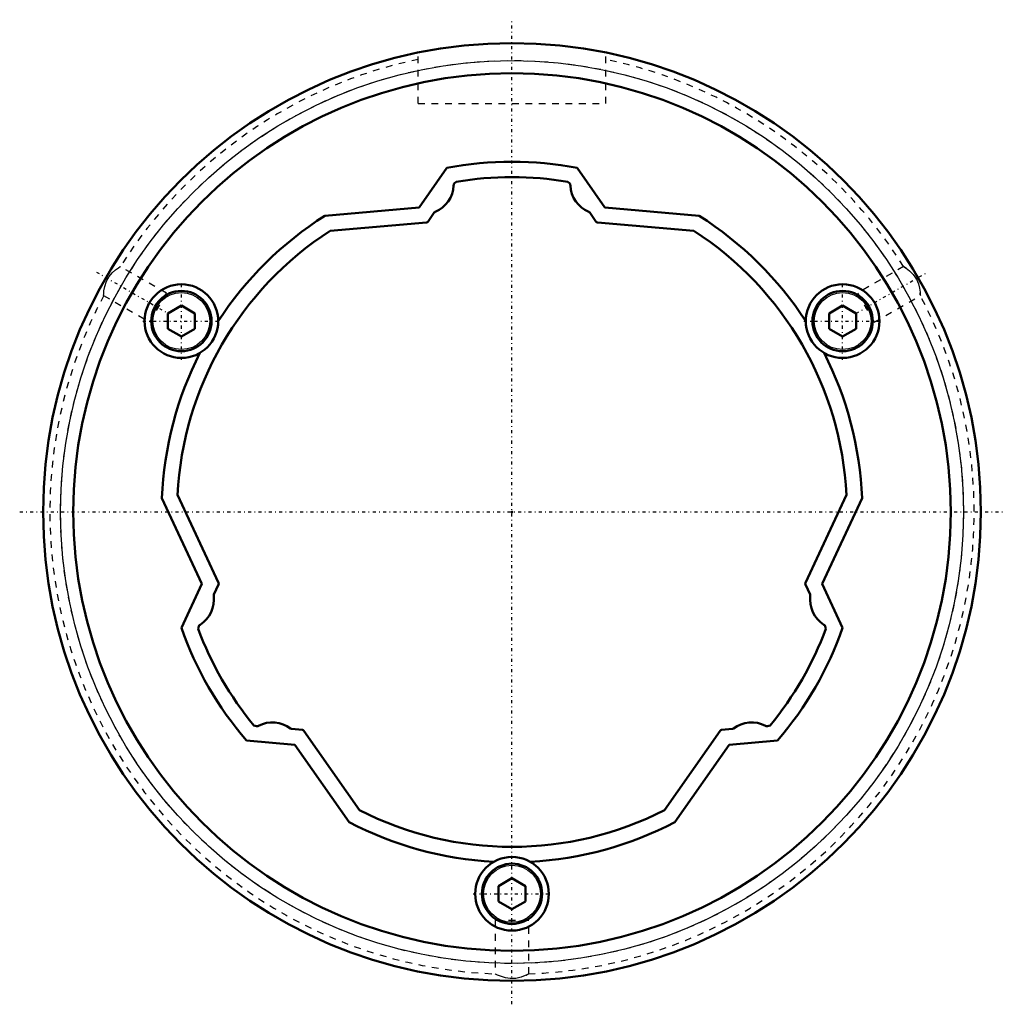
# Model space of a CAD drawing. Header units: millimetres. Extents: x -73 to 74, y -74 to 73.
import ezdxf

# ---------------------------------------------------------------- set-up
doc = ezdxf.new("R2010")
doc.units = ezdxf.units.MM
doc.linetypes.add('Center', pattern=[1.5, 0.45, -0.5, 0.05, -0.5])
doc.linetypes.add('Dashed', pattern=[2, 1, -1])
for name, color, linetype, lineweight in [('2d ConnectionPoints', 7, 'Continuous', 50), ('AM_0', 7, 'Continuous', 50), ('AM_4', 3, 'Continuous', 25), ('AM_7', 7, 'Center', 25), ('AM_9', 6, 'Dashed', 25)]:
    doc.layers.add(name, color=color, linetype=linetype, lineweight=lineweight)

# ---------------------------------------------------------------- blocks, each defined once
blk = doc.blocks.new('1_100X_cylinder_0_in_SLS1001160_00__2')
at = {"layer": 'AM_0'}
for p, q in [((-9.72, 51.39), (-13.88, 45.45)), ((13.88, 45.45), (9.72, 51.39)), ((-13.88, 45.45), (-27.93, 44.22)), ((27.93, 44.22), (13.88, 45.45)), ((-49.36, 30.81), (-51.36, 29.65)), ((-51.36, 29.65), (-51.36, 27.35)), ((-47.36, 29.65), (-49.36, 30.81)), ((-47.36, 27.35), (-47.36, 29.65)), ((49.36, 30.81), (47.36, 29.65)), ((47.36, 29.65), (47.36, 27.35)), ((51.36, 29.65), (49.36, 30.81)), ((51.36, 27.35), (51.36, 29.65)), ((-51.36, 27.35), (-49.36, 26.19)), ((-49.36, 26.19), (-47.36, 27.35)), ((47.36, 27.35), (49.36, 26.19)), ((49.36, 26.19), (51.36, 27.35)), ((-52.26, 2.08), (-46.3, -10.7)), ((46.3, -10.7), (52.26, 2.08)), ((-46.3, -10.7), (-49.36, -17.28)), ((49.36, -17.28), (46.3, -10.7)), ((-39.64, -34.11), (-32.42, -34.74)), ((-32.42, -34.74), (-24.33, -46.3)), ((24.33, -46.3), (32.42, -34.74)), ((32.42, -34.74), (39.64, -34.11)), ((0, -54.69), (-2, -55.85)), ((-2, -55.85), (-2, -58.15)), ((2, -55.85), (0, -54.69)), ((2, -58.15), (2, -55.85)), ((-2, -58.15), (0, -59.31)), ((0, -59.31), (2, -58.15))]:
    blk.add_line(p, q, dxfattribs=at)
for centre, radius in [((0, 0), 70), ((0, 0), 65.5), ((-49.36, 28.5), 5.5), ((49.36, 28.5), 5.5), ((-49.36, 28.5), 4.5), ((49.36, 28.5), 4.5), ((0, -57), 5.5), ((0, -57), 4.5)]:
    blk.add_circle(centre, radius, dxfattribs=at)
for start, end in [(79.2907, 100.7093), (122.2767, 147.0021), (32.9979, 57.7233), (152.9979, 177.7233), (2.2767, 27.0021), (199.2907, 220.7093), (319.2907, 340.7093), (242.2767, 267.002), (272.998, 297.7233)]:
    blk.add_arc((0, 0), 52.3, start, end, dxfattribs=at)
at = {"layer": 'AM_4'}
for centre, radius in [((0, 0), 67.4), ((-49.36, 28.5), 4.25), ((49.36, 28.5), 4.25), ((0, -57), 4.25)]:
    blk.add_circle(centre, radius, dxfattribs=at)
at = {"layer": 'AM_7'}
for p, q in [((0, -73.5), (0, 73.5)), ((-62.04, 35.82), (-51.41, 29.68)), ((51.41, 29.68), (62.04, 35.82)), ((-49.36, 22.72), (-49.36, 34.27)), ((49.36, 22.72), (49.36, 34.27)), ((-55.14, 28.5), (-43.59, 28.5)), ((43.59, 28.5), (55.14, 28.5)), ((-73.5, 0), (73.5, 0)), ((-5.78, -57), (5.77, -57))]:
    blk.add_line(p, q, dxfattribs=at)
at = {"layer": 'AM_9'}
for p, q in [((-14, 61), (-14, 68.59)), ((14, 61), (14, 68.59)), ((-14, 61), (14, 61)), ((-51.58, 32.67), (-58.48, 36.65)), ((58.47, 36.64), (51.58, 32.67)), ((-54.08, 28.33), (-51.58, 32.67)), ((51.58, 32.67), (54.08, 28.33)), ((60.95, 32.65), (60.95, 32.7)), ((-60.98, 32.32), (-54.08, 28.33)), ((54.08, 28.33), (60.98, 32.32)), ((2.5, -61), (-2.5, -61)), ((-2.5, -61), (-2.5, -68.97)), ((2.5, -68.97), (2.5, -61)), ((2.11, -69.15), (2.28, -69.07)), ((2.06, -69.18), (2.11, -69.15))]:
    blk.add_line(p, q, dxfattribs=at)
for points in [[(-60.97, 32.31), (-60.97, 32.33), (-60.96, 32.55), (-60.92, 33), (-60.8, 33.67), (-60.52, 34.48), (-60.12, 35.17), (-59.68, 35.7), (-59.19, 36.13), (-58.73, 36.47), (-58.49, 36.63), (-58.47, 36.64)], [(58.91, 36.35), (58.61, 36.55), (58.47, 36.64), (58.47, 36.64)], [(58.47, 36.64), (58.58, 36.57), (58.87, 36.38), (59.34, 36.01), (59.91, 35.44), (60.39, 34.75), (60.67, 34.08), (60.85, 33.44), (60.93, 32.83), (60.96, 32.41), (60.97, 32.31)], [(60.96, 32.4), (60.96, 32.5), (60.95, 32.65)], [(2.5, -68.95), (2.49, -68.96), (2.34, -69.04), (1.97, -69.21), (1.37, -69.44), (0.56, -69.63), (-0.26, -69.66), (-0.96, -69.56), (-1.59, -69.37), (-2.14, -69.14), (-2.45, -68.98), (-2.5, -68.95)]]:
    blk.add_lwpolyline(points, dxfattribs=at)
blk.add_circle((0, 0), 67.4, dxfattribs=at)
for start, end in [(101.7035, 147.9486), (32.0761, 78.2971), (152.0539, 267.9498), (272.0594, 27.9423)]:
    blk.add_arc((0, 0), 69, start, end, dxfattribs=at)
blk = doc.blocks.new('2_100_X160__0_in_SLS1001160_00__2')
at = {"layer": 'AM_0'}
for p, q in [((-8.7, 48.84), (-8.71, 48.74)), ((-8.34, 49.3), (-8.62, 49.02)), ((8.62, 49.02), (8.34, 49.3)), ((8.71, 48.74), (8.7, 48.84)), ((-11.6, 44.7), (-12.53, 43.36)), ((12.53, 43.36), (11.6, 44.7)), ((-12.75, 43.24), (-27.17, 41.98)), ((27.17, 41.98), (12.75, 43.24)), ((-49.94, 2.54), (-43.82, -10.58)), ((43.82, -10.58), (49.94, 2.54)), ((-43.82, -10.83), (-44.51, -12.31)), ((44.51, -12.31), (43.82, -10.83)), ((-46.76, -17.05), (-46.86, -17.43)), ((-46.57, -16.83), (-46.65, -16.88)), ((46.65, -16.88), (46.57, -16.83)), ((46.86, -17.43), (46.76, -17.05)), ((-38.52, -31.87), (-38.15, -31.97)), ((-37.94, -31.96), (-37.86, -31.92)), ((37.86, -31.92), (37.94, -31.96)), ((38.15, -31.97), (38.52, -31.87)), ((-32.91, -32.39), (-31.29, -32.53)), ((-31.07, -32.66), (-22.77, -44.51)), ((22.77, -44.51), (31.07, -32.66)), ((31.29, -32.53), (32.91, -32.39))]:
    blk.add_line(p, q, dxfattribs=at)
for centre, radius, start, end in [((0, 0), 50, 80.3982, 99.6017), ((-13.21, 48.95), 4.5, 292.7469, 357.3325), ((-8.4, 48.81), 0.3, 134.9941, 174.9934), ((8.4, 48.81), 0.3, 5.0065, 45.0058), ((13.21, 48.95), 4.5, 182.6674, 247.2531), ((-11.35, 44.53), 0.3, 112.7334, 144.9988), ((11.35, 44.53), 0.3, 35.0012, 67.2666), ((-12.78, 43.54), 0.3, 275.0081, 325.0038), ((12.78, 43.54), 0.3, 214.9948, 264.9919), ((0, 0), 50, 122.9093, 177.0907), ((0, 0), 50, 2.9093, 57.0907), ((-44.09, -10.7), 0.3, 334.9948, 24.9919), ((44.09, -10.7), 0.3, 155.0081, 205.0038), ((-49, -13.04), 4.5, 302.6674, 7.2531), ((-44.24, -12.43), 0.3, 155.0012, 187.2666), ((49, -13.04), 4.5, 172.7469, 237.3325), ((44.24, -12.43), 0.3, 352.7334, 24.9988), ((0, 0), 50, 200.3982, 219.6017), ((-46.47, -17.13), 0.3, 125.0065, 165.0058), ((0, 0), 50, 320.3982, 339.6017), ((46.47, -17.13), 0.3, 14.9941, 54.9934), ((-38.07, -31.68), 0.3, 254.9941, 294.9934), ((-35.79, -35.91), 4.5, 52.7469, 117.3325), ((-32.89, -32.09), 0.3, 232.7333, 264.9988), ((32.89, -32.09), 0.3, 275.0012, 307.2666), ((35.79, -35.91), 4.5, 62.6674, 127.2531), ((38.07, -31.68), 0.3, 245.0065, 285.0058), ((-31.32, -32.83), 0.3, 35.0081, 85.0038), ((31.32, -32.83), 0.3, 94.9948, 144.9919), ((0, 0), 50, 242.9093, 297.0907)]:
    blk.add_arc(centre, radius, start, end, dxfattribs=at)

msp = doc.modelspace()

# ---------------------------------------------------------------- linework, layer by layer
at = {"layer": '2d ConnectionPoints'}
msp.add_point((0, 0), dxfattribs=at)

# ---------------------------------------------------------------- block references
for name in ['1_100X_cylinder_0_in_SLS1001160_00__2', '2_100_X160__0_in_SLS1001160_00__2']:
    msp.add_blockref(name, (0, 0))

doc.saveas('drawing.dxf')
